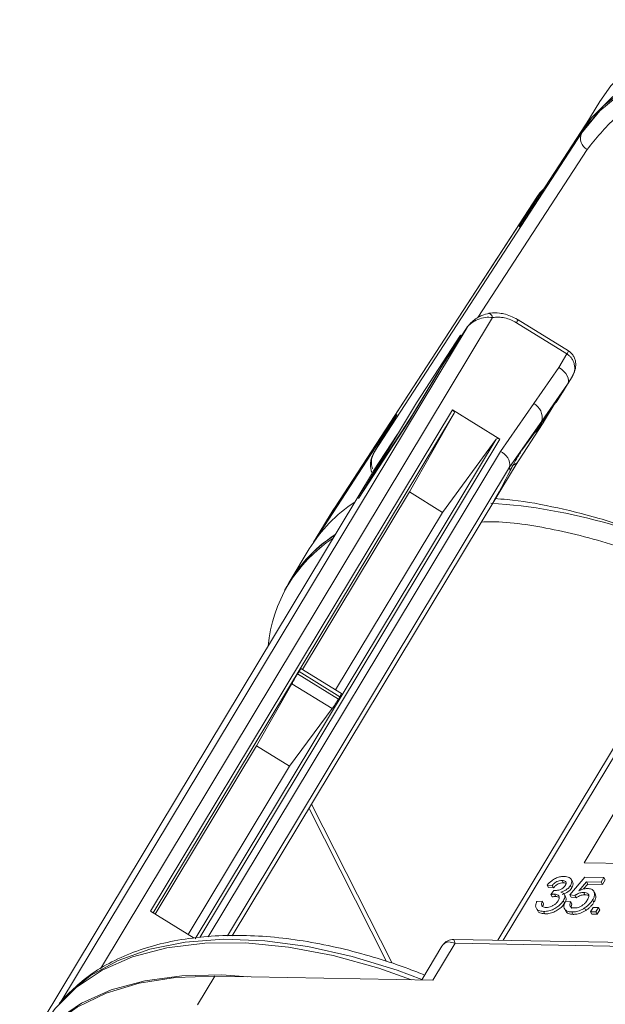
# Model space of a CAD drawing. Header units: millimetres. Extents: x 8853 to 11418, y 45 to 1005.
# Tile 79 of 256: x 9506 to 9537, y 795 to 847. Entities that reach past the tile are written whole.
import ezdxf

# ---------------------------------------------------------------- set-up
doc = ezdxf.new("R2010")
doc.units = ezdxf.units.MM

msp = doc.modelspace()

# ---------------------------------------------------------------- linework, layer by layer
at = {"color": 7, "linetype": 'Continuous', "lineweight": 15}
for p, q in [((9557.49, 842.466), (9531.095, 798.636)), ((9557.737, 842.388), (9531.387, 798.631)), ((9536.434, 842.558), (9535.415, 840.866)), ((9532.208, 835.999), (9535.912, 841.691)), ((9535.486, 840.896), (9524.649, 824.242)), ((9535.595, 841.078), (9535.17, 840.424)), ((9535.595, 841.078), (9535.486, 840.896)), ((9535.782, 840.05), (9530.056, 831.249)), ((9522.317, 820.916), (9533.155, 837.571)), ((9533.172, 837.598), (9522.328, 820.933)), ((9533.155, 837.571), (9532.208, 835.999)), ((9533.372, 837.788), (9533.155, 837.571)), ((9530.826, 831.25), (9510.285, 797.139)), ((9534.716, 829.337), (9532.071, 830.973)), ((9534.807, 829.496), (9532.162, 831.131)), ((9508.21, 795.403), (9529.485, 830.731)), ((9529.145, 830.327), (9526.631, 826.152)), ((9526.832, 826.772), (9529.145, 830.327)), ((9529.485, 830.731), (9528.233, 828.807)), ((9529.49, 830.74), (9528.238, 828.815)), ((9534.716, 829.337), (9534.292, 828.633)), ((9527.894, 828.244), (9528.233, 828.807)), ((9528.003, 828.412), (9526.417, 825.778)), ((9528.003, 828.412), (9527.894, 828.244)), ((9532.977, 826.743), (9534.292, 828.633)), ((9533.402, 825.818), (9534.754, 827.76)), ((9534.478, 827.317), (9534.793, 827.848)), ((9534.572, 827.476), (9534.754, 827.76)), ((9534.76, 827.769), (9535.006, 828.177)), ((9534.15, 826.803), (9534.553, 827.434)), ((9524.318, 822.597), (9526.832, 826.772)), ((9531.232, 824.236), (9532.977, 826.743)), ((9533.213, 825.473), (9534.132, 826.815)), ((9533.493, 825.759), (9534.103, 826.773)), ((9512.911, 800.15), (9528.723, 826.407)), ((9513.055, 800.061), (9528.815, 826.232)), ((9526.467, 822.109), (9528.815, 826.232)), ((9528.723, 826.407), (9531.212, 824.869)), ((9521.561, 819.64), (9525.813, 826.176)), ((9526.417, 825.778), (9523.804, 821.763)), ((9526.631, 826.152), (9524.318, 822.597)), ((9525.803, 826.159), (9524.633, 824.217)), ((9524.649, 824.242), (9525.813, 826.176)), ((9525.813, 826.176), (9525.803, 826.159)), ((9526.63, 826.133), (9526.631, 826.152)), ((9531.716, 823.403), (9533.402, 825.818)), ((9532.017, 823.489), (9533.446, 825.685)), ((9533.402, 825.818), (9533.213, 825.473)), ((9533.489, 825.753), (9533.446, 825.685)), ((9533.493, 825.759), (9533.489, 825.753)), ((9532.393, 824.351), (9533.178, 825.434)), ((9533.213, 825.473), (9532.406, 824.364)), ((9531.01, 824.875), (9515.25, 798.704)), ((9531.212, 824.869), (9515.496, 798.773)), ((9525.838, 825.126), (9524.585, 823.202)), ((9525.843, 825.134), (9524.591, 823.21)), ((9525.838, 825.126), (9525.499, 824.563)), ((9531.01, 824.875), (9528.197, 821.039)), ((9515.924, 798.817), (9531.232, 824.236)), ((9523.804, 821.763), (9525.39, 824.396)), ((9525.379, 824.36), (9525.39, 824.396)), ((9525.499, 824.563), (9525.39, 824.396)), ((9532.403, 824.359), (9532.406, 824.364)), ((9532.104, 823.634), (9530.806, 821.478)), ((9532.104, 823.634), (9531.847, 823.484)), ((9531.919, 823.325), (9532.104, 823.634)), ((9524.585, 823.202), (9507.286, 794.474)), ((9524.581, 823.195), (9507.286, 794.474)), ((9516.938, 798.863), (9531.716, 823.403)), ((9517.192, 798.867), (9531.92, 823.324)), ((9524.481, 823.161), (9524.517, 823.088)), ((9531.742, 823.215), (9531.716, 823.403)), ((9531.805, 823.341), (9531.742, 823.215)), ((9531.742, 823.215), (9531.751, 823.231)), ((9531.817, 823.363), (9531.805, 823.341)), ((9524.318, 822.597), (9524.316, 822.55)), ((9526.467, 822.109), (9520.869, 812.811)), ((9528.197, 821.039), (9526.467, 822.109)), ((9522.598, 811.742), (9528.197, 821.039)), ((9522.293, 820.885), (9521.448, 819.48)), ((9521.487, 819.537), (9522.317, 820.916)), ((9521.219, 819.124), (9520.2, 817.432)), ((9520.219, 817.44), (9520.11, 817.259)), ((9522.913, 811.547), (9520.784, 812.864)), ((9520.687, 812.709), (9520.615, 812.588)), ((9522.755, 811.265), (9520.615, 812.588)), ((9520.687, 812.709), (9522.828, 811.386)), ((9520.309, 812.069), (9518.46, 808.812)), ((9520.309, 812.069), (9522.424, 810.761)), ((9522.755, 811.265), (9522.828, 811.386)), ((9520.19, 807.743), (9522.424, 810.761)), ((9518.46, 808.812), (9513.154, 800)), ((9520.19, 807.743), (9518.46, 808.812)), ((9514.883, 798.931), (9520.19, 807.743)), ((9535.614, 802.689), (9537.797, 806.314)), ((9521.339, 805.752), (9525.564, 797.424)), ((9521.209, 805.537), (9525.276, 797.521)), ((9544.783, 802.52), (9535.614, 802.689)), ((9533.942, 801.493), (9533.684, 801.521)), ((9533.753, 801.397), (9533.684, 801.521)), ((9534.01, 801.369), (9533.942, 801.493)), ((9534.534, 801.641), (9534.466, 801.765)), ((9534.878, 801.005), (9535.655, 801.931)), ((9534.976, 801.379), (9534.907, 801.502)), ((9535.007, 801.703), (9534.939, 801.827)), ((9535.737, 801.695), (9535.347, 801.227)), ((9535.805, 801.571), (9535.592, 801.315)), ((9535.655, 801.931), (9536.659, 801.913)), ((9536.519, 801.68), (9535.737, 801.695)), ((9535.805, 801.571), (9535.737, 801.695)), ((9536.587, 801.557), (9535.805, 801.571)), ((9536.659, 801.913), (9536.519, 801.68)), ((9536.587, 801.557), (9536.519, 801.68)), ((9536.727, 801.789), (9536.587, 801.557)), ((9536.727, 801.789), (9536.659, 801.913)), ((9534.01, 801.369), (9533.753, 801.397)), ((9533.876, 801.024), (9534.03, 801.232)), ((9533.944, 800.9), (9533.876, 801.024)), ((9534.135, 800.922), (9534.066, 801.045)), ((9534.661, 800.888), (9534.592, 801.012)), ((9535.136, 800.977), (9534.878, 801.005)), ((9534.947, 800.882), (9534.878, 801.005)), ((9535.204, 800.854), (9535.136, 800.977)), ((9535.664, 801.01), (9535.596, 801.133)), ((9536.206, 801.047), (9536.138, 801.171)), ((9533.139, 800.661), (9533.425, 800.68)), ((9533.493, 800.556), (9533.425, 800.68)), ((9533.493, 800.556), (9533.468, 800.436)), ((9534.53, 800.694), (9534.598, 800.57)), ((9534.627, 800.634), (9534.913, 800.652)), ((9534.981, 800.529), (9534.913, 800.652)), ((9535.204, 800.854), (9534.947, 800.882)), ((9536.133, 800.619), (9536.064, 800.743)), ((9515.19, 798.741), (9512.911, 800.15)), ((9533.117, 800.297), (9533.186, 800.174)), ((9533.558, 800.014), (9533.49, 800.138)), ((9534.6, 800.268), (9534.668, 800.144)), ((9535.045, 799.987), (9534.977, 800.111)), ((9535.646, 800.321), (9535.715, 800.197)), ((9535.957, 800.116), (9536.097, 800.349)), ((9536.229, 800.111), (9535.957, 800.116)), ((9536.026, 799.993), (9535.957, 800.116)), ((9536.297, 799.988), (9536.026, 799.993)), ((9536.097, 800.349), (9536.368, 800.344)), ((9536.368, 800.344), (9536.229, 800.111)), ((9536.297, 799.988), (9536.229, 800.111)), ((9536.437, 800.22), (9536.297, 799.988)), ((9536.368, 800.344), (9536.437, 800.22)), ((9527.695, 796.541), (9528.86, 798.474)), ((9528.259, 798.424), (9528.172, 798.312)), ((9557.227, 798.157), (9528.79, 798.678)), ((9528.86, 798.474), (9556.942, 797.959)), ((9528.172, 798.312), (9527.111, 796.551)), ((9515.37, 795.239), (9516.279, 796.75)), ((9516.279, 796.75), (9527.695, 796.541)), ((9508.131, 795.31), (9508.491, 795.71))]:
    msp.add_line(p, q, dxfattribs=at)
at = {"color": 7, "linetype": 'Continuous', "lineweight": 15, "flags": 128}
for points in [[(9556.126, 844.733), (9556.005, 844.782), (9553.634, 845.618), (9551.284, 846.246), (9548.987, 846.658), (9546.777, 846.847), (9544.687, 846.811), (9542.747, 846.55), (9540.986, 846.068), (9539.428, 845.372), (9538.097, 844.472), (9537.012, 843.382), (9536.434, 842.558)], [(9535.17, 840.424), (9536.007, 841.707), (9537.113, 842.809), (9538.472, 843.715), (9540.063, 844.41), (9541.862, 844.884), (9543.843, 845.131), (9545.976, 845.146), (9548.229, 844.93), (9550.567, 844.485), (9552.956, 843.818), (9555.36, 842.939), (9556.741, 842.34)], [(9557.156, 841.913), (9556.067, 842.412), (9553.705, 843.345), (9551.344, 844.078), (9549.021, 844.598), (9546.768, 844.898), (9544.618, 844.975), (9542.603, 844.827), (9540.752, 844.455), (9539.092, 843.867), (9537.648, 843.069), (9536.44, 842.074), (9535.486, 840.896)], [(9556.741, 842.34), (9555.255, 842.981), (9552.745, 843.883), (9550.256, 844.553), (9547.827, 844.979), (9545.499, 845.155), (9543.31, 845.077), (9541.296, 844.748), (9539.49, 844.172), (9537.921, 843.358), (9536.615, 842.321), (9535.595, 841.078)], [(9529.485, 830.731), (9529.49, 830.74), (9529.49, 830.74)], [(9528.233, 828.807), (9528.238, 828.815), (9528.238, 828.815)], [(9534.292, 828.633), (9534.43, 828.536), (9534.552, 828.427), (9534.654, 828.31), (9534.732, 828.189), (9534.782, 828.069), (9534.803, 827.955), (9534.793, 827.851), (9534.754, 827.76)], [(9533.446, 825.685), (9533.148, 825.316), (9533.067, 825.238)], [(9524.591, 823.21), (9524.591, 823.21), (9524.585, 823.202)], [(9522.606, 821.361), (9522.45, 821.133), (9522.293, 820.885)], [(9526.57, 796.561), (9524.862, 797.164), (9522.472, 797.831), (9520.134, 798.276), (9517.882, 798.493), (9515.749, 798.478), (9513.768, 798.231), (9511.968, 797.756), (9510.377, 797.061), (9509.018, 796.156), (9507.912, 795.053), (9507.321, 794.213)], [(9508.491, 795.71), (9508.564, 795.783), (9509.772, 796.778), (9511.216, 797.576), (9512.876, 798.165), (9514.727, 798.536), (9516.742, 798.684), (9518.892, 798.608), (9521.145, 798.307), (9523.468, 797.787), (9525.828, 797.055), (9527.121, 796.569)], [(9506.056, 792.079), (9506.879, 793.344), (9507.964, 794.435), (9509.295, 795.335), (9510.853, 796.031), (9512.615, 796.513), (9514.555, 796.774), (9516.645, 796.81), (9518.007, 796.718)], [(9516.279, 796.75), (9514.216, 796.677), (9512.308, 796.379), (9510.581, 795.862), (9509.063, 795.133), (9507.774, 794.202), (9506.733, 793.083), (9506.312, 792.459)]]:
    msp.add_lwpolyline(points, dxfattribs=at)
at = {"color": 7, "linetype": 'Continuous', "lineweight": 15}
for centre, radius, start, end in [((9536.073, 840.627), 0.646, 155.3305, 243.29), ((9530.637, 831.388), 0.0813, 79.4394, 118.6625), ((9530.513, 831.178), 0.321, 12.9783, 64.3603), ((9530.536, 831.961), 1.826, 327.2054, 332.938), ((9529.765, 830.849), 0.81, 220.0819, 224.7736), ((9532.966, 830.449), 2.073, 327.5757, 332.6256), ((9532.593, 826.006), 0.831, 346.9109, 62.4892), ((9526.084, 824.977), 0.288, 141.2322, 148.942), ((9530.93, 823.503), 0.792, 352.7383, 67.6245), ((9524.662, 823.24), 0.197, 175.2318, 225.4208), ((9505.807, 836.073), 28.947, 329.7211, 333.628), ((9527.728, 815.164), 7.619, 122.7827, 148.6878), ((9528.715, 791.853), 29.743, 61.7576, 86.0941), ((9526.619, 813.339), 7.583, 123.181, 174.7065), ((9526.69, 813.499), 7.586, 122.7697, 153.0008), ((9526.7, 813.504), 7.582, 122.9314, 148.7227), ((9528.503, 798.278), 0.284, 121.18, 148.9798)]:
    msp.add_arc(centre, radius, start, end, dxfattribs=at)
for centre, major_axis, ratio, start_param, end_param in [((9528.666, 826.32), (-0.148, 0.089), 0.605887, 3.155832, 4.691722), ((9531.155, 824.781), (-0.148, 0.089), 0.605887, 4.691722, 6.227612), ((9520.564, 812.492), (0.22, 0.372), 0.012077, 6.282942, 7.238125), ((9520.491, 812.371), (0.22, 0.372), 0.012077, 0.954939, 2.525736), ((9522.606, 811.064), (0.235, 0.363), 0.044912, 3.758113, 5.32891), ((9522.679, 811.184), (0.235, 0.363), 0.044912, 5.32891, 6.284093)]:
    msp.add_ellipse(centre, major_axis=major_axis, ratio=ratio, start_param=start_param, end_param=end_param, dxfattribs=at)
for points, knots in [([(9556.652, 841.075), (9555.483, 841.59), (9553.679, 842.385), (9551.229, 843.124), (9548.686, 843.725), (9545.592, 844.094), (9542.78, 843.934), (9540.783, 843.499), (9539.022, 842.881), (9537.187, 841.83), (9536.242, 840.631), (9535.782, 840.05)], [0, 0, 0, 0, 0.134618, 0.207906, 0.28121, 0.430721, 0.580231, 0.653519, 0.726823, 0.867383, 1, 1, 1, 1]), ([(9533.484, 837.96), (9533.479, 837.956), (9533.343, 837.855), (9533.247, 837.71), (9533.155, 837.571)], [0, 0, 0, 0, 0.03714, 1, 1, 1, 1]), ([(9533.155, 837.571), (9533.231, 837.691), (9533.315, 837.822), (9533.442, 837.904), (9533.452, 837.911)], [0, 0, 0, 0, 0.919064, 1, 1, 1, 1]), ([(9530.652, 831.468), (9530.52, 831.438), (9530.314, 831.392), (9530.037, 831.245), (9529.843, 831.105), (9529.687, 830.964), (9529.592, 830.867), (9529.532, 830.799), (9529.51, 830.768), (9529.499, 830.752)], [0, 0, 0, 0, 0.289874, 0.453518, 0.650379, 0.796662, 0.886708, 0.939559, 1, 1, 1, 1]), ([(9532.211, 831.1), (9531.976, 831.225), (9531.648, 831.401), (9531.127, 831.49), (9530.827, 831.514), (9530.65, 831.467), (9530.628, 831.461)], [0, 0, 0, 0, 0.46344, 0.64976, 0.956546, 1, 1, 1, 1]), ([(9530.826, 831.25), (9530.697, 831.259), (9530.438, 831.276), (9530.05, 831.164), (9529.764, 831.002), (9529.598, 830.862), (9529.521, 830.782), (9529.497, 830.747), (9529.485, 830.731)], [0, 0, 0, 0, 0.2491128, 0.4990601, 0.7489027, 0.8740187, 0.9403899, 1, 1, 1, 1]), ([(9530.826, 831.25), (9530.929, 831.26), (9531.134, 831.28), (9531.457, 831.233), (9531.776, 831.137), (9531.972, 831.027), (9532.071, 830.973)], [0, 0, 0, 0, 0.250088, 0.500004, 0.750088, 1, 1, 1, 1]), ([(9534.716, 829.337), (9534.761, 829.306), (9534.851, 829.243), (9534.963, 829.116), (9535.052, 828.969), (9535.128, 828.748), (9535.14, 828.456), (9535.044, 828.259), (9534.997, 828.163)], [0, 0, 0, 0, 0.113502, 0.2312654, 0.3542207, 0.4831861, 0.7482596, 1, 1, 1, 1]), ([(9534.997, 828.163), (9535.051, 828.268), (9535.161, 828.48), (9535.192, 828.787), (9535.154, 829.031), (9535.083, 829.211), (9534.97, 829.376), (9534.862, 829.456), (9534.807, 829.496)], [0, 0, 0, 0, 0.239567, 0.481048, 0.605229, 0.733099, 0.864995, 1, 1, 1, 1]), ([(9524.615, 824.185), (9524.552, 824.05), (9524.454, 823.84), (9524.405, 823.484), (9524.452, 823.284), (9524.481, 823.162)], [0, 0, 0, 0, 0.411611, 0.63942, 1, 1, 1, 1]), ([(9524.649, 824.242), (9524.591, 824.125), (9524.493, 823.925), (9524.459, 823.599), (9524.509, 823.417), (9524.535, 823.323)], [0, 0, 0, 0, 0.404253, 0.691547, 1, 1, 1, 1]), ([(9532.406, 824.364), (9532.379, 824.325), (9532.327, 824.247), (9532.241, 824.112), (9532.153, 823.97), (9532.04, 823.779), (9531.906, 823.541), (9531.839, 823.408), (9531.805, 823.341)], [0, 0, 0, 0, 0.124797, 0.249551, 0.374097, 0.49889, 0.748352, 1, 1, 1, 1]), ([(9531.751, 823.231), (9531.768, 823.265), (9531.794, 823.317), (9531.82, 823.37), (9531.829, 823.388)], [0, 0, 0, 0, 0.655214, 1, 1, 1, 1]), ([(9530.941, 821.76), (9531.156, 821.748), (9532.117, 821.692), (9533.948, 821.36), (9536.398, 820.765), (9538.905, 819.912), (9541.064, 819.031), (9542.35, 818.358), (9542.823, 818.111)], [0, 0, 0, 0, 0.058006, 0.258973, 0.465844, 0.672749, 0.87962, 1, 1, 1, 1]), ([(9542.269, 817.192), (9542.015, 817.336), (9541.15, 817.83), (9539.601, 818.465), (9537.1, 819.413), (9534.105, 820.172), (9531.589, 820.585), (9530.411, 820.54), (9530.24, 820.534)], [0, 0, 0, 0, 0.064288, 0.219346, 0.374437, 0.671824, 0.952405, 1, 1, 1, 1]), ([(9533.684, 801.521), (9533.757, 801.6), (9533.878, 801.733), (9534.116, 801.876), (9534.332, 801.954), (9534.488, 801.975), (9534.567, 801.974), (9534.583, 801.974)], [0, 0, 0, 0, 0.317224, 0.527348, 0.737548, 0.948132, 1, 1, 1, 1]), ([(9534.583, 801.974), (9534.673, 801.963), (9534.82, 801.945), (9534.947, 801.839), (9534.982, 801.713), (9534.958, 801.593), (9534.919, 801.523), (9534.907, 801.502)], [0, 0, 0, 0, 0.31604, 0.521255, 0.727841, 0.918246, 1, 1, 1, 1]), ([(9534.466, 801.765), (9534.416, 801.762), (9534.328, 801.758), (9534.191, 801.706), (9534.067, 801.628), (9533.989, 801.55), (9533.949, 801.501), (9533.942, 801.493)], [0, 0, 0, 0, 0.26847, 0.468995, 0.669856, 0.940289, 1, 1, 1, 1]), ([(9534.534, 801.641), (9534.484, 801.639), (9534.396, 801.634), (9534.26, 801.582), (9534.135, 801.504), (9534.057, 801.427), (9534.017, 801.378), (9534.01, 801.369)], [0, 0, 0, 0, 0.26847, 0.468995, 0.669856, 0.940289, 1, 1, 1, 1]), ([(9534.067, 801.229), (9534.14, 801.234), (9534.251, 801.242), (9534.403, 801.297), (9534.503, 801.354), (9534.58, 801.423), (9534.614, 801.474), (9534.632, 801.5)], [0, 0, 0, 0, 0.355638, 0.546568, 0.693978, 0.841492, 1, 1, 1, 1]), ([(9534.907, 801.502), (9534.879, 801.462), (9534.815, 801.372), (9534.664, 801.256), (9534.516, 801.185), (9534.432, 801.158), (9534.402, 801.148)], [0, 0, 0, 0, 0.263792, 0.581099, 0.854542, 1, 1, 1, 1]), ([(9534.632, 801.5), (9534.649, 801.534), (9534.681, 801.601), (9534.665, 801.681), (9534.614, 801.736), (9534.542, 801.761), (9534.487, 801.764), (9534.466, 801.765)], [0, 0, 0, 0, 0.241872, 0.466389, 0.6563, 0.86642, 1, 1, 1, 1]), ([(9534.669, 801.61), (9534.646, 801.621), (9534.607, 801.638), (9534.556, 801.641), (9534.534, 801.641)], [0, 0, 0, 0, 0.579615, 1, 1, 1, 1]), ([(9535.005, 801.703), (9535.021, 801.664), (9535.053, 801.588), (9535.026, 801.469), (9534.987, 801.4), (9534.976, 801.379)], [0, 0, 0, 0, 0.4177804, 0.8251073, 1, 1, 1, 1]), ([(9534.066, 801.045), (9534.055, 801.045), (9534.031, 801.045), (9533.996, 801.042), (9533.964, 801.038), (9533.935, 801.034), (9533.906, 801.029), (9533.886, 801.026), (9533.876, 801.024)], [0, 0, 0, 0, 0.197787, 0.396403, 0.546954, 0.697654, 0.848787, 1, 1, 1, 1]), ([(9534.135, 800.922), (9534.123, 800.922), (9534.099, 800.922), (9534.055, 800.918), (9534.013, 800.912), (9533.974, 800.906), (9533.954, 800.902), (9533.944, 800.9)], [0, 0, 0, 0, 0.197794, 0.396418, 0.697642, 0.848781, 1, 1, 1, 1]), ([(9534.03, 801.232), (9534.033, 801.232), (9534.039, 801.231), (9534.048, 801.23), (9534.058, 801.23), (9534.064, 801.229), (9534.067, 801.229)], [0, 0, 0, 0, 0.250087, 0.500185, 0.75003, 1, 1, 1, 1]), ([(9534.26, 800.701), (9534.281, 800.742), (9534.32, 800.819), (9534.313, 800.92), (9534.263, 800.995), (9534.176, 801.038), (9534.1, 801.043), (9534.066, 801.045)], [0, 0, 0, 0, 0.228302, 0.428376, 0.628316, 0.832201, 1, 1, 1, 1]), ([(9534.308, 800.874), (9534.285, 800.888), (9534.238, 800.917), (9534.169, 800.92), (9534.135, 800.922)], [0, 0, 0, 0, 0.497866, 1, 1, 1, 1]), ([(9534.402, 801.148), (9534.459, 801.127), (9534.565, 801.087), (9534.619, 800.96), (9534.601, 800.824), (9534.553, 800.736), (9534.53, 800.694)], [0, 0, 0, 0, 0.300181, 0.56656, 0.794468, 1, 1, 1, 1]), ([(9534.976, 801.379), (9534.947, 801.338), (9534.884, 801.249), (9534.732, 801.133), (9534.585, 801.061), (9534.5, 801.034), (9534.471, 801.025)], [0, 0, 0, 0, 0.263792, 0.581099, 0.854542, 1, 1, 1, 1]), ([(9535.596, 801.133), (9535.564, 801.133), (9535.501, 801.132), (9535.401, 801.112), (9535.303, 801.075), (9535.229, 801.038), (9535.174, 801.004), (9535.148, 800.986), (9535.136, 800.977)], [0, 0, 0, 0, 0.215669, 0.438311, 0.626337, 0.821904, 0.910592, 1, 1, 1, 1]), ([(9535.664, 801.01), (9535.633, 801.009), (9535.569, 801.008), (9535.469, 800.989), (9535.371, 800.952), (9535.297, 800.915), (9535.242, 800.88), (9535.217, 800.863), (9535.204, 800.854)], [0, 0, 0, 0, 0.215669, 0.438311, 0.626337, 0.821904, 0.910592, 1, 1, 1, 1]), ([(9535.347, 801.227), (9535.372, 801.239), (9535.423, 801.262), (9535.512, 801.294), (9535.612, 801.323), (9535.698, 801.337), (9535.759, 801.341), (9535.784, 801.341), (9535.797, 801.341)], [0, 0, 0, 0, 0.1682768, 0.3375977, 0.5743874, 0.8180629, 0.9087982, 1, 1, 1, 1]), ([(9535.785, 800.734), (9535.815, 800.792), (9535.865, 800.886), (9535.865, 801.006), (9535.817, 801.081), (9535.722, 801.125), (9535.641, 801.13), (9535.596, 801.133)], [0, 0, 0, 0, 0.283054, 0.463078, 0.644303, 0.80492, 1, 1, 1, 1]), ([(9535.849, 800.967), (9535.831, 800.977), (9535.782, 801.005), (9535.71, 801.008), (9535.664, 801.01)], [0, 0, 0, 0, 0.357746, 1, 1, 1, 1]), ([(9535.797, 801.341), (9535.873, 801.333), (9536.013, 801.317), (9536.13, 801.208), (9536.179, 801.068), (9536.152, 800.904), (9536.091, 800.792), (9536.064, 800.743)], [0, 0, 0, 0, 0.230657, 0.42536, 0.619117, 0.832995, 1, 1, 1, 1]), ([(9536.2, 801.044), (9536.214, 801.012), (9536.25, 800.932), (9536.219, 800.78), (9536.159, 800.668), (9536.133, 800.619)], [0, 0, 0, 0, 0.273405, 0.681413, 1, 1, 1, 1]), ([(9533.49, 800.138), (9533.398, 800.147), (9533.239, 800.164), (9533.11, 800.284), (9533.065, 800.43), (9533.095, 800.565), (9533.131, 800.644), (9533.139, 800.661)], [0, 0, 0, 0, 0.292815, 0.5052387, 0.7172681, 0.9372488, 1, 1, 1, 1]), ([(9533.425, 800.68), (9533.408, 800.623), (9533.381, 800.535), (9533.402, 800.43), (9533.469, 800.369), (9533.554, 800.349), (9533.611, 800.347), (9533.625, 800.347)], [0, 0, 0, 0, 0.333295, 0.521794, 0.711762, 0.930457, 1, 1, 1, 1]), ([(9534.53, 800.694), (9534.476, 800.619), (9534.377, 800.482), (9534.141, 800.314), (9533.895, 800.196), (9533.668, 800.141), (9533.54, 800.139), (9533.49, 800.138)], [0, 0, 0, 0, 0.2415749, 0.4458686, 0.6495015, 0.861689, 1, 1, 1, 1]), ([(9534.598, 800.57), (9534.545, 800.496), (9534.445, 800.358), (9534.21, 800.191), (9533.963, 800.073), (9533.737, 800.018), (9533.608, 800.015), (9533.558, 800.014)], [0, 0, 0, 0, 0.2415749, 0.4458686, 0.6495015, 0.861689, 1, 1, 1, 1]), ([(9533.625, 800.347), (9533.675, 800.349), (9533.768, 800.352), (9533.921, 800.404), (9534.06, 800.484), (9534.182, 800.586), (9534.234, 800.663), (9534.26, 800.701)], [0, 0, 0, 0, 0.2144126, 0.4057264, 0.5971115, 0.8009464, 1, 1, 1, 1]), ([(9534.977, 800.111), (9534.885, 800.119), (9534.729, 800.134), (9534.598, 800.246), (9534.552, 800.383), (9534.575, 800.521), (9534.615, 800.607), (9534.627, 800.634)], [0, 0, 0, 0, 0.291276, 0.491608, 0.691693, 0.901657, 1, 1, 1, 1]), ([(9534.65, 800.883), (9534.661, 800.865), (9534.691, 800.813), (9534.667, 800.7), (9534.62, 800.612), (9534.598, 800.57)], [0, 0, 0, 0, 0.22571, 0.632841, 1, 1, 1, 1]), ([(9534.913, 800.652), (9534.894, 800.6), (9534.863, 800.514), (9534.881, 800.41), (9534.941, 800.349), (9535.023, 800.324), (9535.081, 800.321), (9535.105, 800.32)], [0, 0, 0, 0, 0.306815, 0.504842, 0.704528, 0.881597, 1, 1, 1, 1]), ([(9534.981, 800.529), (9534.964, 800.478), (9534.936, 800.394), (9534.938, 800.31), (9534.959, 800.289), (9534.961, 800.287)], [0, 0, 0, 0, 0.594048, 0.977464, 1, 1, 1, 1]), ([(9535.105, 800.32), (9535.154, 800.322), (9535.246, 800.326), (9535.395, 800.375), (9535.53, 800.453), (9535.675, 800.573), (9535.743, 800.673), (9535.785, 800.734)], [0, 0, 0, 0, 0.194014, 0.361632, 0.529195, 0.708774, 1, 1, 1, 1]), ([(9535.646, 800.321), (9535.67, 800.337), (9535.718, 800.368), (9535.801, 800.434), (9535.895, 800.52), (9535.973, 800.61), (9536.028, 800.685), (9536.052, 800.723), (9536.064, 800.743)], [0, 0, 0, 0, 0.132054, 0.2650714, 0.5023813, 0.7463351, 0.8728185, 1, 1, 1, 1]), ([(9536.133, 800.619), (9536.12, 800.599), (9536.095, 800.559), (9536.051, 800.499), (9536.003, 800.442), (9535.935, 800.37), (9535.842, 800.286), (9535.758, 800.227), (9535.715, 800.197)], [0, 0, 0, 0, 0.132783, 0.26612, 0.393983, 0.522764, 0.757899, 1, 1, 1, 1]), ([(9533.558, 800.014), (9533.468, 800.025), (9533.314, 800.044), (9533.203, 800.121), (9533.188, 800.172), (9533.188, 800.175)], [0, 0, 0, 0, 0.566682, 0.977783, 1, 1, 1, 1]), ([(9535.045, 799.987), (9534.955, 799.997), (9534.803, 800.014), (9534.69, 800.09), (9534.674, 800.14), (9534.672, 800.146)], [0, 0, 0, 0, 0.562627, 0.949585, 1, 1, 1, 1]), ([(9535.646, 800.321), (9535.601, 800.293), (9535.508, 800.235), (9535.368, 800.176), (9535.234, 800.135), (9535.13, 800.118), (9535.044, 800.111), (9534.999, 800.111), (9534.977, 800.111)], [0, 0, 0, 0, 0.211748, 0.431084, 0.605762, 0.785965, 0.89257, 1, 1, 1, 1]), ([(9535.715, 800.197), (9535.669, 800.169), (9535.577, 800.112), (9535.436, 800.052), (9535.302, 800.012), (9535.198, 799.994), (9535.112, 799.987), (9535.068, 799.987), (9535.045, 799.987)], [0, 0, 0, 0, 0.211748, 0.431084, 0.605762, 0.785965, 0.89257, 1, 1, 1, 1]), ([(9527.263, 796.804), (9526.991, 796.914), (9526.167, 797.246), (9524.764, 797.706), (9523.058, 798.18), (9521.329, 798.542), (9519.606, 798.785), (9517.914, 798.899), (9516.274, 798.878), (9514.702, 798.716), (9513.216, 798.411), (9511.828, 797.96), (9510.556, 797.355), (9509.444, 796.641), (9508.846, 796.058), (9508.565, 795.784)], [0, 0, 0, 0, 0.03635, 0.110001, 0.186334, 0.264603, 0.344236, 0.424858, 0.506237, 0.588259, 0.670893, 0.754224, 0.838461, 0.923981, 1, 1, 1, 1]), ([(9528.259, 798.424), (9528.3, 798.457), (9528.383, 798.523), (9528.569, 798.558), (9528.744, 798.508), (9528.86, 798.474)], [0, 0, 0, 0, 0.250684, 0.500439, 1, 1, 1, 1]), ([(9528.789, 798.678), (9528.733, 798.675), (9528.637, 798.67), (9528.469, 798.611), (9528.373, 798.537), (9528.321, 798.496)], [0, 0, 0, 0, 0.3840914, 0.6602259, 1, 1, 1, 1]), ([(9528.789, 798.674), (9528.789, 798.675), (9528.79, 798.691), (9528.804, 798.636), (9528.839, 798.534), (9528.86, 798.474)], [0, 0, 0, 0, 0.0372765, 0.4371865, 1, 1, 1, 1])]:
    msp.add_open_spline(points, degree=3, knots=knots, dxfattribs=at)

doc.saveas('drawing.dxf')
